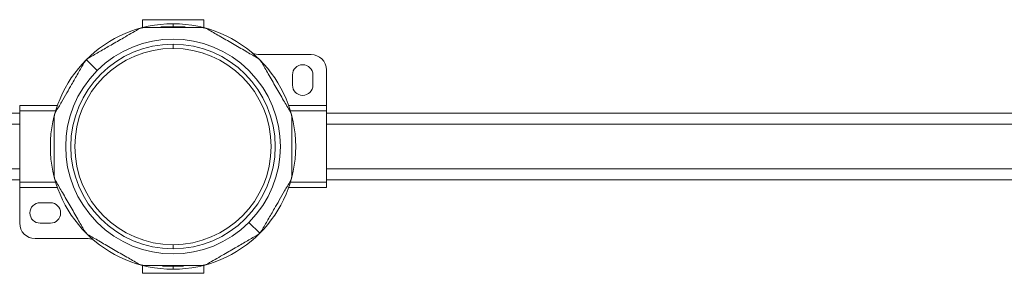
# Model space of a CAD drawing. Header units: millimetres. Extents: x -450 to 1924, y -64 to 425.
# Tile 24 of 41: x 284 to 476, y 375 to 425. Entities that reach past the tile are written whole.
import ezdxf

# ---------------------------------------------------------------- set-up
doc = ezdxf.new("R2010")
doc.units = ezdxf.units.MM

# ---------------------------------------------------------------- blocks, each defined once
blk = doc.blocks.new('Drawing View1')
at = {"color": 7, "linetype": 'Continuous', "lineweight": 18}
for p, q in [((424, 18.3), (436, 18.3)), ((424, 16.8), (424, 18.3)), ((430, 17), (430, 17.5)), ((436, 18.3), (436, 16.8)), ((424.25, 16.8), (424, 16.8)), ((424, 16.74), (424, 16.8)), ((427.62, 16.88), (430, 17)), ((432.38, 16.88), (430, 17)), ((436, 16.8), (435.75, 16.8)), ((436, 16.8), (436, 16.74)), ((430, 12.7), (430, 13.5)), ((415.15, 8.35), (413.04, 10.46)), ((446.61, 11.5), (457, 11.5)), ((460, 8.5), (460, 1.5)), ((453.37, 7.5), (453.37, 5.5)), ((457.37, 5.5), (457.37, 7.5)), ((400, 0), (260, 0)), ((400, 0.5), (400, 1.5)), ((407.37, 1.5), (400, 1.5)), ((407.04, 0.5), (400, 0.5)), ((400, -13.5), (400, 0.5)), ((460, 1.5), (452.63, 1.5)), ((460, 0.5), (452.96, 0.5)), ((460, 0.5), (460, 1.5)), ((460, -13.5), (460, 0.5)), ((600, 0), (460, 0)), ((400, -2.12), (260, -2.12)), ((600, -2.12), (460, -2.12)), ((400, -10.88), (260, -10.88)), ((600, -10.88), (460, -10.88)), ((260, -13), (400, -13)), ((460, -13), (600, -13)), ((407.04, -13.5), (400, -13.5)), ((400, -14.5), (400, -13.5)), ((407.37, -14.5), (400, -14.5)), ((400, -21.5), (400, -14.5)), ((460, -14.5), (452.63, -14.5)), ((460, -13.5), (452.96, -13.5)), ((460, -14.5), (460, -13.5)), ((406, -17.5), (404, -17.5)), ((404, -21.5), (406, -21.5)), ((444.85, -21.35), (446.96, -23.46)), ((413.39, -24.5), (403, -24.5)), ((430, -25.7), (430, -26.5)), ((424, -29.8), (424, -29.74)), ((424, -29.8), (424.25, -29.8)), ((424, -31.3), (424, -29.8)), ((430, -30), (427.95, -29.91)), ((430, -30), (432.05, -29.91)), ((430, -30), (430, -30.5)), ((435.75, -29.8), (436, -29.8)), ((436, -29.74), (436, -29.8)), ((436, -29.8), (436, -31.3)), ((436, -31.3), (424, -31.3))]:
    blk.add_line(p, q, dxfattribs=at)
for centre, radius, start, end in [((430, -6.5), 24, 90, 270), ((430, -6.5), 24, 270, 90), ((430, -6.5), 20, 90, 270), ((430, -6.5), 21, 315, 135), ((430, -6.5), 20, 270, 90), ((430, -6.5), 19.2, 90, 270), ((430, -6.5), 19.2, 270, 90), ((446.61, 13.5), 2, 230.2849, 270), ((457, 8.5), 3, 0, 90), ((430, -6.5), 21, 135, 315), ((455.37, 7.5), 2, 0, 180), ((455.37, 5.5), 2, 180, 0), ((404, -19.5), 2, 90, 270), ((406, -19.5), 2, 270, 90), ((403, -21.5), 3, 180, 270), ((413.39, -26.5), 2, 50.2849, 90)]:
    blk.add_arc(centre, radius, start, end, dxfattribs=at)
for points, knots in [([(413.56, 10.86), (414.27, 11.26), (415.68, 12.08), (417.96, 13.4), (420.5, 14.86), (422.24, 15.87), (423.19, 16.42)], [0, 0, 0, 0, 0.223741, 0.448779, 0.701775, 1, 1, 1, 1]), ([(424.44, 16.75), (424.33, 16.75), (424.12, 16.74), (423.79, 16.67), (423.48, 16.57), (423.29, 16.47), (423.19, 16.42)], [0, 0, 0, 0, 0.254496, 0.498106, 0.743497, 1, 1, 1, 1]), ([(424.44, 16.75), (425.26, 16.75), (426.89, 16.75), (429.53, 16.75), (432.46, 16.75), (434.47, 16.75), (435.56, 16.75)], [0, 0, 0, 0, 0.224094, 0.44961, 0.702572, 1, 1, 1, 1]), ([(436.81, 16.42), (436.71, 16.47), (436.53, 16.57), (436.21, 16.67), (435.88, 16.74), (435.67, 16.75), (435.56, 16.75)], [0, 0, 0, 0, 0.2544964, 0.4981059, 0.7434973, 1, 1, 1, 1]), ([(436.81, 16.42), (437.54, 15.99), (439.12, 15.08), (441.62, 13.64), (444.12, 12.19), (445.7, 11.28), (446.44, 10.86)], [0, 0, 0, 0, 0.2322602, 0.499389, 0.7668247, 1, 1, 1, 1]), ([(407.08, 0.31), (407.45, 0.94), (408.15, 2.15), (409.18, 3.95), (410.27, 5.82), (411.42, 7.82), (412.24, 9.24), (412.64, 9.94)], [0, 0, 0, 0, 0.1990652, 0.3862146, 0.551993, 0.7770387, 1, 1, 1, 1]), ([(413.04, 10.46), (412.96, 10.37), (412.81, 10.21), (412.7, 10.02), (412.64, 9.94)], [0, 0, 0, 0, 0.538734, 1, 1, 1, 1]), ([(413.56, 10.86), (413.45, 10.79), (413.27, 10.67), (413.11, 10.52), (413.04, 10.46)], [0, 0, 0, 0, 0.58, 1, 1, 1, 1]), ([(447.36, 9.94), (447.3, 10.03), (447.18, 10.22), (446.96, 10.47), (446.71, 10.69), (446.53, 10.8), (446.44, 10.86)], [0, 0, 0, 0, 0.258213, 0.505601, 0.747215, 1, 1, 1, 1]), ([(447.36, 9.94), (447.78, 9.21), (448.69, 7.63), (450.13, 5.13), (451.58, 2.62), (452.49, 1.04), (452.92, 0.31)], [0, 0, 0, 0, 0.2325957, 0.4998156, 0.7671541, 1, 1, 1, 1]), ([(407.08, 0.31), (407.03, 0.21), (406.93, 0.03), (406.83, -0.29), (406.76, -0.62), (406.75, -0.83), (406.75, -0.94)], [0, 0, 0, 0, 0.254496, 0.498106, 0.743497, 1, 1, 1, 1]), ([(453.25, -0.94), (453.25, -0.83), (453.24, -0.61), (453.17, -0.29), (453.06, 0.03), (452.97, 0.21), (452.92, 0.31)], [0, 0, 0, 0, 0.2582, 0.505931, 0.747203, 1, 1, 1, 1]), ([(406.75, -12.06), (406.75, -11.21), (406.75, -9.39), (406.75, -6.5), (406.75, -3.61), (406.75, -1.79), (406.75, -0.94)], [0, 0, 0, 0, 0.232928, 0.500242, 0.767487, 1, 1, 1, 1]), ([(453.25, -0.94), (453.25, -1.79), (453.25, -3.61), (453.25, -6.5), (453.25, -9.39), (453.25, -11.21), (453.25, -12.06)], [0, 0, 0, 0, 0.232928, 0.500242, 0.767487, 1, 1, 1, 1]), ([(406.75, -12.06), (406.75, -12.17), (406.76, -12.39), (406.83, -12.71), (406.94, -13.03), (407.03, -13.21), (407.08, -13.31)], [0, 0, 0, 0, 0.2582, 0.505931, 0.747203, 1, 1, 1, 1]), ([(412.64, -22.94), (412.22, -22.21), (411.31, -20.63), (409.87, -18.13), (408.42, -15.62), (407.51, -14.04), (407.08, -13.31)], [0, 0, 0, 0, 0.2325957, 0.4998156, 0.7671541, 1, 1, 1, 1]), ([(452.92, -13.31), (452.55, -13.94), (451.85, -15.15), (450.82, -16.95), (449.73, -18.82), (448.58, -20.82), (447.76, -22.24), (447.36, -22.94)], [0, 0, 0, 0, 0.199065, 0.386215, 0.551993, 0.777039, 1, 1, 1, 1]), ([(452.92, -13.31), (452.97, -13.21), (453.07, -13.03), (453.17, -12.71), (453.24, -12.38), (453.25, -12.17), (453.25, -12.06)], [0, 0, 0, 0, 0.254496, 0.498106, 0.743497, 1, 1, 1, 1]), ([(412.64, -22.94), (412.7, -23.03), (412.82, -23.22), (413.04, -23.47), (413.29, -23.69), (413.47, -23.8), (413.56, -23.86)], [0, 0, 0, 0, 0.258213, 0.505601, 0.747215, 1, 1, 1, 1]), ([(446.96, -23.46), (447.04, -23.37), (447.19, -23.21), (447.3, -23.02), (447.36, -22.94)], [0, 0, 0, 0, 0.538734, 1, 1, 1, 1]), ([(423.19, -29.42), (422.46, -28.99), (420.88, -28.08), (418.38, -26.64), (415.88, -25.19), (414.3, -24.28), (413.56, -23.86)], [0, 0, 0, 0, 0.2322602, 0.499389, 0.7668247, 1, 1, 1, 1]), ([(446.44, -23.86), (445.73, -24.26), (444.32, -25.08), (442.04, -26.4), (439.5, -27.86), (437.76, -28.87), (436.81, -29.42)], [0, 0, 0, 0, 0.223741, 0.448779, 0.701775, 1, 1, 1, 1]), ([(446.44, -23.86), (446.55, -23.79), (446.73, -23.67), (446.89, -23.52), (446.96, -23.46)], [0, 0, 0, 0, 0.58, 1, 1, 1, 1]), ([(423.19, -29.42), (423.29, -29.47), (423.47, -29.57), (423.79, -29.67), (424.12, -29.74), (424.33, -29.75), (424.44, -29.75)], [0, 0, 0, 0, 0.254496, 0.498106, 0.743497, 1, 1, 1, 1]), ([(435.56, -29.75), (434.74, -29.75), (433.11, -29.75), (430.47, -29.75), (427.54, -29.75), (425.53, -29.75), (424.44, -29.75)], [0, 0, 0, 0, 0.224094, 0.44961, 0.702572, 1, 1, 1, 1]), ([(435.56, -29.75), (435.67, -29.75), (435.88, -29.74), (436.21, -29.67), (436.52, -29.57), (436.71, -29.47), (436.81, -29.42)], [0, 0, 0, 0, 0.254496, 0.498106, 0.743497, 1, 1, 1, 1])]:
    blk.add_open_spline(points, degree=3, knots=knots, dxfattribs=at)

msp = doc.modelspace()

# ---------------------------------------------------------------- block references
at = {"color": 7, "linetype": 'Continuous', "lineweight": 18}
msp.add_blockref('Drawing View1', (-116.29, 406.64), dxfattribs=at)

doc.saveas('drawing.dxf')
